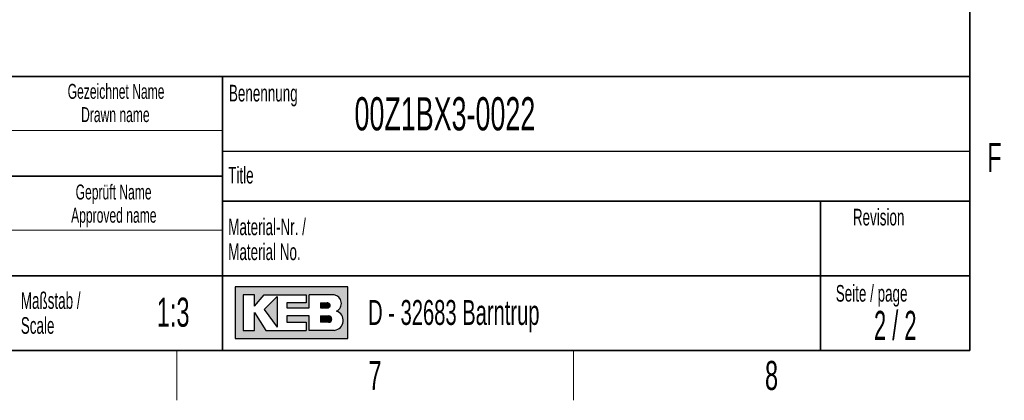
# Model space of a CAD drawing. Header units: millimetres. Extents: x 5 to 418, y 2 to 292.
# Tile 18 of 23: x 294 to 412, y 6 to 52. Entities that reach past the tile are written whole.
import ezdxf

# ---------------------------------------------------------------- set-up
doc = ezdxf.new("R2010")
doc.units = ezdxf.units.MM
doc.layers.add('SLD-0', color=7, linetype='Continuous')
doc.styles.add('SLDTEXTSTYLE0', font='TXT', dxfattribs={"width": 0.605})
doc.styles.add('SLDTEXTSTYLE1', font='TXT', dxfattribs={"width": 0.563})

# ---------------------------------------------------------------- blocks, each defined once
blk = doc.blocks.new('SW_NOTE_0_3')
at = {"layer": 'SLD-0', "color": 0, "char_height": 2, "attachment_point": 1, "style": 'SLDTEXTSTYLE0'}
for s, insert in [('Material-Nr. /', (0, 2.5781354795)), ('Material No.', (0, -0.4218645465))]:
    blk.add_mtext(s, dxfattribs=dict(at, insert=insert))
blk = doc.blocks.new('SW_NOTE_0_4')
at = {"layer": 'SLD-0', "color": 0, "char_height": 1.8, "attachment_point": 2, "style": 'SLDTEXTSTYLE0'}
for s, insert in [('Gezeichnet Name', (9.703125, 2.3203219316)), ('Drawn name', (9.6193750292, -0.4796779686))]:
    blk.add_mtext(s, dxfattribs=dict(at, insert=insert))
blk = doc.blocks.new('SW_NOTE_0_6')
at = {"layer": 'SLD-0', "color": 0, "char_height": 2, "attachment_point": 1, "style": 'SLDTEXTSTYLE0'}
for s, insert in [('Maßstab /', (0, 2.5781354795)), ('Scale', (0, -0.4218645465))]:
    blk.add_mtext(s, dxfattribs=dict(at, insert=insert))
blk = doc.blocks.new('SW_NOTE_0_14')
at = {"layer": 'SLD-0', "color": 0, "char_height": 1.8, "attachment_point": 2, "style": 'SLDTEXTSTYLE0'}
for s, insert in [('Geprüft Name', (7.621875, 2.3203219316)), ('Approved name', (7.6459372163, -0.4796779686))]:
    blk.add_mtext(s, dxfattribs=dict(at, insert=insert))

msp = doc.modelspace()

# ---------------------------------------------------------------- hatches: boundary and pattern name
at = {"linetype": 'Continuous'}
h = msp.add_hatch(color=7, dxfattribs=at)
h.paths.add_polyline_path([(319.519086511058, 13.45626988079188), (333.083981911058, 13.45626988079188), (333.083981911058, 19.65736492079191), (319.519086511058, 19.65736492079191)], flags=0)
edge = h.paths.add_edge_path(flags=0)
edge.add_arc((331.3188604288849, 15.61738520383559), 1.20464082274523, -81.72003226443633, 70.1709600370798, ccw=False)
edge.add_line((331.4923410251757, 14.42530131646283), (331.480008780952, 14.42519098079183))
edge.add_line((331.480008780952, 14.42519098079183), (328.4331606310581, 14.42519098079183))
edge.add_line((328.4331606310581, 14.42519098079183), (328.4331606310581, 16.16924896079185))
edge.add_line((328.4331606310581, 16.16924896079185), (325.7201815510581, 16.16924896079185))
edge.add_line((325.7201815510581, 16.16924896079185), (325.7201815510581, 15.39411208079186))
edge.add_line((325.7201815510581, 15.39411208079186), (328.0455921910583, 15.39411208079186))
edge.add_line((328.0455921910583, 15.39411208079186), (328.0455921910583, 14.42519098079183))
edge.add_line((328.0455921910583, 14.42519098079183), (323.2009866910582, 14.42519098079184))
edge.add_line((323.2009866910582, 14.42519098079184), (321.8444971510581, 16.55681740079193))
edge.add_line((321.8444971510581, 16.55681740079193), (321.8444971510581, 14.42519098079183))
edge.add_line((321.8444971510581, 14.42519098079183), (320.4880076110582, 14.42519098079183))
edge.add_line((320.4880076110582, 14.42519098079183), (320.4880076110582, 18.68844382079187))
edge.add_line((320.4880076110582, 18.68844382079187), (321.8444971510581, 18.68844382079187))
edge.add_line((321.8444971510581, 18.68844382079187), (321.8444971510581, 17.33195428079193))
edge.add_line((321.8444971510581, 17.33195428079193), (323.0072024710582, 18.68844382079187))
edge.add_line((323.0072024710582, 18.68844382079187), (328.0455921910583, 18.68844382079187))
edge.add_line((328.0455921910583, 18.68844382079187), (328.0455921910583, 17.71952272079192))
edge.add_line((328.0455921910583, 17.71952272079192), (325.7201815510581, 17.71952272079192))
edge.add_line((325.7201815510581, 17.71952272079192), (325.7201815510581, 17.13817006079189))
edge.add_line((325.7201815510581, 17.13817006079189), (328.4331606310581, 17.13817006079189))
edge.add_line((328.4331606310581, 17.13817006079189), (328.4331606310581, 18.68844382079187))
edge.add_line((328.4331606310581, 18.68844382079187), (331.4242487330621, 18.68844382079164))
edge.add_line((331.4242487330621, 18.68844382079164), (331.4256482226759, 18.68844382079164))
edge.add_line((331.4256482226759, 18.68844382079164), (331.4259454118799, 18.68845828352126))
edge.add_arc((331.2860949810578, 17.67430640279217), 1.023749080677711, -64.45894120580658, 82.14849338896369, ccw=False)
msp.add_hatch(color=7, dxfattribs=at).paths.add_polyline_path([(324.5574762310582, 14.81275942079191), (324.557476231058, 18.49465960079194), (323.0072024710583, 16.94438584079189)], flags=0)
h = msp.add_hatch(color=7, dxfattribs=at)
edge = h.paths.add_edge_path(flags=0)
edge.add_line((329.7896501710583, 17.13817006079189), (330.6013652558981, 17.13817006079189))
edge.add_arc((330.6568434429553, 17.42884639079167), 0.2959232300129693, 259.1945394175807, 460.8054605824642)
edge.add_line((330.6013652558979, 17.71952272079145), (329.7896501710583, 17.71952272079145))
edge.add_line((329.7896501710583, 17.71952272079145), (329.7896501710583, 17.13817006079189))
h = msp.add_hatch(color=7, dxfattribs=at)
edge = h.paths.add_edge_path(flags=0)
edge.add_line((329.7896501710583, 15.39411208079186), (330.7588584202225, 15.39411208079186))
edge.add_arc((330.7588584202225, 15.78168052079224), 0.3875684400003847, 270.0000000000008, 450.0000000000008)
edge.add_line((330.7588584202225, 16.16924896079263), (330.7386620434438, 16.16924896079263))
edge.add_line((330.7386620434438, 16.16924896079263), (329.7896501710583, 16.16924896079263))
edge.add_line((329.7896501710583, 16.16924896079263), (329.7896501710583, 15.39411208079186))

# ---------------------------------------------------------------- linework, layer by layer
at = {"layer": 'SLD-0', "lineweight": 35}
for p, q in [((408, 12), (408, 282.5)), ((318, 45), (266.3304509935, 45)), ((318, 45), (318, 12)), ((318, 45), (318, 40.1053465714)), ((318, 45), (408, 45)), ((318, 45), (318, 12)), ((408, 45), (408, 12)), ((266.3304509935, 33), (318, 33)), ((408, 30), (318, 30)), ((390, 12), (390, 30)), ((266.3304509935, 21), (318, 21)), ((318, 21), (390, 21)), ((390, 21), (408, 21)), ((26, 12), (408, 12)), ((266.3304509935, 12), (318, 12)), ((408, 12), (318, 12))]:
    msp.add_line(p, q, dxfattribs=at)
at = {"layer": 'SLD-0', "lineweight": 18}
for p, q in [((266.3304509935, 38.5), (318, 38.5)), ((266.3304509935, 26.5), (318, 26.5)), ((312.5, 6), (312.5, 12)), ((360.25, 6), (360.25, 12))]:
    msp.add_line(p, q, dxfattribs=at)
at = {"layer": 'SLD-0'}
for p, q in [((318, 36), (408, 36)), ((331.4242487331, 18.6884438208), (331.4256482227, 18.6884438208)), ((331.4256482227, 18.6884438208), (331.4259454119, 18.6884582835)), ((331.480008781, 14.4251909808), (331.4923410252, 14.4253013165))]:
    msp.add_line(p, q, dxfattribs=at)
at = {"layer": 'SLD-0', "linetype": 'Continuous'}
for p, q in [((333.0839819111, 19.6573649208), (319.5190865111, 19.6573649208)), ((319.5190865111, 19.6573649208), (319.5190865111, 13.4562698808)), ((333.0839819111, 13.4562698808), (333.0839819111, 19.6573649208)), ((321.8444971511, 18.6884438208), (320.4880076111, 18.6884438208)), ((320.4880076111, 18.6884438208), (320.4880076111, 14.4251909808)), ((321.8444971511, 17.3319542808), (323.0072024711, 18.6884438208)), ((321.8444971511, 17.3319542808), (321.8444971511, 18.6884438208)), ((323.0072024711, 18.6884438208), (328.0455921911, 18.6884438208)), ((324.5574762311, 18.4946596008), (323.0072024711, 16.9443858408)), ((324.5574762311, 18.4946596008), (324.5574762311, 14.8127594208)), ((328.0455921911, 18.6884438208), (328.0455921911, 17.7195227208)), ((331.4242487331, 18.6884438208), (328.4331606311, 18.6884438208)), ((328.4331606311, 17.1381700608), (328.4331606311, 18.6884438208)), ((331.4242487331, 18.6884438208), (331.4256482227, 18.6884438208)), ((331.4256482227, 18.6884438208), (331.4259454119, 18.6884582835)), ((323.0072024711, 16.9443858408), (324.5574762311, 14.8127594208)), ((325.7201815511, 17.7195227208), (325.7201815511, 17.1381700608)), ((328.0455921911, 17.7195227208), (325.7201815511, 17.7195227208)), ((325.7201815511, 17.1381700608), (328.4331606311, 17.1381700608)), ((329.7896501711, 17.7195227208), (330.6013652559, 17.7195227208)), ((329.7896501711, 17.7195227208), (329.7896501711, 17.1381700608)), ((329.7896501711, 17.1381700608), (330.6013652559, 17.1381700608)), ((321.8444971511, 14.4251909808), (321.8444971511, 16.5568174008)), ((321.8444971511, 16.5568174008), (323.2009866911, 14.4251909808)), ((325.7201815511, 16.1692489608), (325.7201815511, 15.3941120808)), ((328.4331606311, 16.1692489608), (325.7201815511, 16.1692489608)), ((328.4331606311, 14.4251909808), (328.4331606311, 16.1692489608)), ((329.7896501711, 16.1692489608), (330.7588584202, 16.1692489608)), ((329.7896501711, 16.1692489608), (329.7896501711, 15.3941120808)), ((330.7386620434, 16.1692489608), (330.7588584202, 16.1692489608)), ((320.4880076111, 14.4251909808), (321.8444971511, 14.4251909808)), ((323.2009866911, 14.4251909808), (328.0455921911, 14.4251909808)), ((325.7201815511, 15.3941120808), (328.0455921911, 15.3941120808)), ((328.0455921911, 15.3941120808), (328.0455921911, 14.4251909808)), ((331.480008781, 14.4251909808), (328.4331606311, 14.4251909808)), ((330.7588584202, 15.3941120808), (329.7896501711, 15.3941120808)), ((331.480008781, 14.4251909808), (331.4923410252, 14.4253013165)), ((319.5190865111, 13.4562698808), (333.0839819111, 13.4562698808))]:
    msp.add_line(p, q, dxfattribs=at)
for centre, radius, start, end in [((331.2860949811, 17.6743064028), 1.023749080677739, 295.5410587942, 82.148493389), ((330.656843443, 17.4288463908), 0.2959232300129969, 259.1945394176, 100.8054605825), ((331.3188604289, 15.6173852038), 1.204640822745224, 278.2799677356, 70.1709600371), ((330.7588584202, 15.7816805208), 0.3875684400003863, 270, 90)]:
    msp.add_arc(centre, radius, start, end, dxfattribs=at)

# ---------------------------------------------------------------- block references
at = {"layer": 'SLD-0'}
for name, p in [('SW_NOTE_0_4', (295.4677184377, 41.7836206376)), ('SW_NOTE_0_14', (297.2543189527, 29.6648036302)), ('SW_NOTE_0_3', (318.6797653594, 25.3096913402)), ('SW_NOTE_0_6', (293.7028556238, 16.4334590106))]:
    msp.add_blockref(name, p, dxfattribs=at)

# ---------------------------------------------------------------- texts
for s, insert, char_height, attachment_point, style in [('Benennung', (318.7636716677, 43.9908879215), 2, 1, 'SLDTEXTSTYLE0'), ('00Z1BX3-0022', (333.8826865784, 42.5045188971), 4, 1, 'SLDTEXTSTYLE0'), ('F', (410.9536166, 37.0010772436), 3.5, 2, 'SLDTEXTSTYLE0'), ('Title', (318.6797653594, 34.1107265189), 2, 1, 'SLDTEXTSTYLE0'), ('Revision', (393.8965220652, 29.0591225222), 2, 1, 'SLDTEXTSTYLE0'), ('Seite / page', (391.8390568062, 19.8830679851), 2, 1, 'SLDTEXTSTYLE0'), ('1:3', (312.0485231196, 18.3609001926), 3.5, 2, 'SLDTEXTSTYLE0'), ('D - 32683 Barntrup', (335.5202035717, 18.0786992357), 3, 1, 'SLDTEXTSTYLE0'), ('2 / 2', (399.0027718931, 16.7706515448), 3.5, 2, 'SLDTEXTSTYLE1'), ('7', (336.3527123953, 10.7429955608), 3.5, 2, 'SLDTEXTSTYLE0'), ('8', (384.1027123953, 10.7429955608), 3.5, 2, 'SLDTEXTSTYLE0')]:
    msp.add_mtext(s, dxfattribs=dict(at, insert=insert, char_height=char_height, attachment_point=attachment_point, style=style))

doc.saveas('drawing.dxf')
